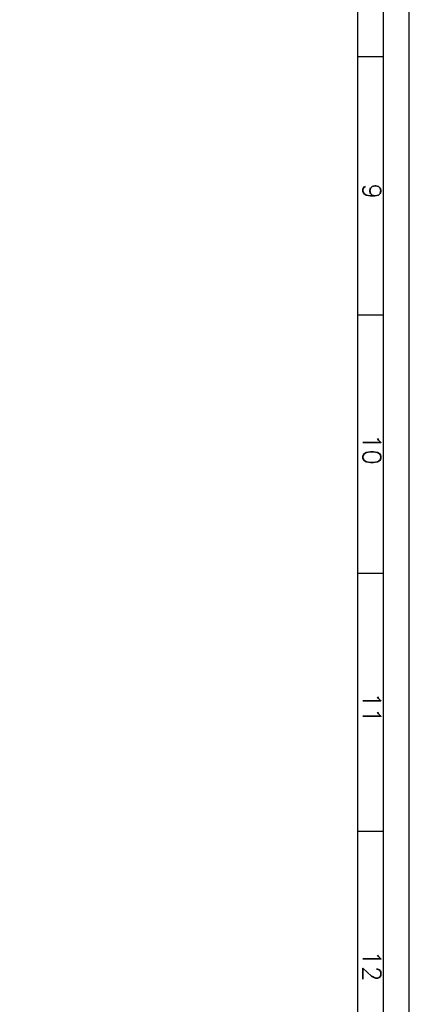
# Model space of a CAD drawing. Header units: millimetres. Extents: x 171 to 266814, y 44 to 350448.
# Tile 71 of 105: x 34622 to 42171, y 61151 to 80213. Entities that reach past the tile are written whole.
import ezdxf
from ezdxf.enums import TextEntityAlignment as Align

# ---------------------------------------------------------------- set-up
doc = ezdxf.new("R2010")
doc.units = ezdxf.units.MM
doc.header["$LTSCALE"] = 100
doc.layers.add('1_RÁMEČEK', color=7, linetype='Continuous')
doc.styles.add('ROMANS', font='romans.shx', dxfattribs={"width": 0.75, "oblique": 5, "height": 200})

msp = doc.modelspace()

# ---------------------------------------------------------------- linework, layer by layer
at = {"layer": '1_RÁMEČEK', "linetype": 'Continuous'}
for p, q in [((41670.69, 79493.55), (41170.69, 79493.55)), ((41670.69, 74493.55), (41170.69, 74493.55)), ((41670.69, 69493.55), (41170.69, 69493.55)), ((41670.69, 64493.55), (41170.69, 64493.55))]:
    msp.add_line(p, q, dxfattribs=at)
for points in [[(170.69, 118943.55), (170.69, 43.55), (42170.69, 43.55), (42170.69, 118943.55)], [(670.69, 117443.55), (670.69, 543.55), (41670.69, 543.55), (41670.69, 117443.55)]]:
    msp.add_lwpolyline(points, close=True, dxfattribs=at)
at = {"layer": '1_RÁMEČEK', "color": 140, "linetype": 'Continuous'}
msp.add_lwpolyline([(1170.69, 116943.55), (1170.69, 1043.55), (41170.69, 1043.55), (41170.69, 116943.55)], close=True, dxfattribs=at)

# ---------------------------------------------------------------- texts
at = {"layer": '1_RÁMEČEK', "linetype": 'Continuous', "style": 'ROMANS'}
for s, p in [('9', (41270.69, 76893.55)), ('10', (41270.69, 71893.55)), ('11', (41270.69, 66893.55)), ('12', (41270.69, 61893.55))]:
    msp.add_text(s, height=350, rotation=270, dxfattribs=at).set_placement(p, align=Align.CENTER)

doc.saveas('drawing.dxf')
